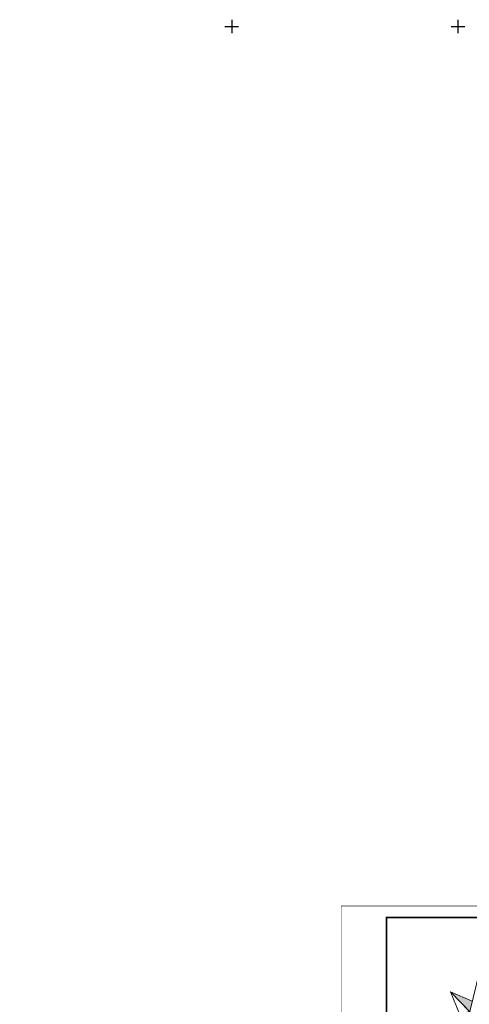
# Model space of a CAD drawing. Header units: metres. Extents: x 2193651 to 2201499, y 493187 to 494493.
# Tile 51 of 76: x 2199202 to 2199401, y 494058 to 494493. Entities that reach past the tile are written whole.
import ezdxf

# ---------------------------------------------------------------- set-up
doc = ezdxf.new("R2010")
doc.units = ezdxf.units.M
doc.set_wipeout_variables(frame=1)
doc.layers.add('Border', color=3, linetype='Continuous')
doc.layers.add('grid_XY', color=74, linetype='Continuous')
doc.layers.add('Level 1', color=7, linetype='Continuous', lineweight=25)
doc.layers.add('Координатная сетка', color=7, linetype='Continuous', lineweight=9)
doc.styles.add('стиль1', font='isocpeur.ttf', dxfattribs={"width": 0.9})

# ---------------------------------------------------------------- blocks, each defined once
blk = doc.blocks.new('фуркуркуркуфркурфавртыккурффку')
at = {"layer": 'Координатная сетка'}
h = blk.add_hatch(color=252, dxfattribs=at)
h.set_gradient(color1=(144, 132, 164), one_color=1, tint=1, name='INVCYLINDER')
h.paths.add_polyline_path([(6308.73, 14912.83), (6308.34, 14888.54), (6312.97, 14893.02)])
h.paths.add_polyline_path([(6320.22, 14900.04), (6312.97, 14893.02), (6316.76, 14892.08)])
h.paths.add_polyline_path([(6332.64, 14888.15), (6308.34, 14888.54), (6312.83, 14883.91)])
h.paths.add_polyline_path([(6312.83, 14883.91), (6311.89, 14880.12), (6319.85, 14876.66)])
h.paths.add_polyline_path([(6308.34, 14888.54), (6303.72, 14884.05), (6307.96, 14864.24)])
h.paths.add_polyline_path([(6303.72, 14884.05), (6299.92, 14884.99), (6296.47, 14877.03)])
h.paths.add_polyline_path([(6303.86, 14893.16), (6284.05, 14888.92), (6308.34, 14888.54)])
h.paths.add_polyline_path([(6304.8, 14896.96), (6296.84, 14900.41), (6303.86, 14893.16)])
for p, q in [((6308.73, 14912.83), (6303.86, 14893.16)), ((6308.34, 14888.54), (6308.73, 14912.83)), ((6308.34, 14888.54), (6308.73, 14912.83)), ((6308.73, 14912.83), (6312.97, 14893.02)), ((6296.84, 14900.41), (6308.34, 14888.54)), ((6304.8, 14896.96), (6296.84, 14900.41)), ((6300.04, 14892.35), (6296.84, 14900.41)), ((6320.22, 14900.04), (6308.34, 14888.54)), ((6312.15, 14896.84), (6320.22, 14900.04)), ((6316.76, 14892.08), (6320.22, 14900.04)), ((6317.6, 14897.5), (6299.09, 14879.57)), ((6299.37, 14897.79), (6317.31, 14879.28)), ((6303.86, 14893.16), (6284.05, 14888.92)), ((6332.64, 14888.15), (6312.97, 14893.02)), ((6308.34, 14888.54), (6284.05, 14888.92)), ((6284.05, 14888.92), (6299.18, 14885.18)), ((6296.47, 14877.03), (6308.34, 14888.54)), ((6308.34, 14888.54), (6307.96, 14864.24)), ((6308.34, 14888.54), (6332.64, 14888.15)), ((6319.85, 14876.66), (6308.34, 14888.54)), ((6299.92, 14884.99), (6296.47, 14877.03)), ((6299.18, 14885.18), (6303.72, 14884.05)), ((6312.83, 14883.91), (6332.64, 14888.15)), ((6316.65, 14884.73), (6319.85, 14876.66)), ((6303.72, 14884.05), (6307.96, 14864.24)), ((6307.96, 14864.24), (6312.83, 14883.91)), ((6304.53, 14880.23), (6296.47, 14877.03)), ((6311.89, 14880.12), (6319.85, 14876.66))]:
    blk.add_line(p, q, dxfattribs=at)
at = {"color": 7, "style": 'стиль1'}
for s, p in [('С', (6307.12, 14915.28)), ('З', (6278.66, 14886.74)), ('В', (6334.15, 14886.38)), ('Ю', (6306.6, 14858.24))]:
    blk.add_text(s, height=4.05, dxfattribs=at).set_placement(p)
blk = doc.blocks.new('12')
at = {"color": 251, "true_color": 0x5d5d5d}
for points in [[(-1.5, 0), (1.5, 0)], [(0, 1.5), (0, -1.5)]]:
    blk.add_lwpolyline(points, dxfattribs=at)
blk = doc.blocks.new('ж9итдщд')
at = {"layer": 'grid_XY', "color": 251, "true_color": 0x5d5d5d, "xscale": 2, "yscale": 2, "zscale": 2, "row_count": 14, "column_count": 13, "row_spacing": 100, "column_spacing": 100}
blk.add_blockref('12', (2196295.51, 493190.37), dxfattribs=at)
at = {"color": 7, "lineweight": 0, "true_color": 0xffffff}
blk.add_wipeout([(2197379, 493517.1), (2197495.51, 493517.1), (2197495.51, 494487.37), (2196201.8, 494487.37), (2196201.8, 493187.37), (2197495.51, 493187.37), (2197495.51, 493517.1), (2196554.68, 493517.1), (2196554.68, 493858.25), (2197070.73, 494090.37), (2197224.87, 494090.37), (2197276.82, 493979.65), (2197379, 493803.73)], dxfattribs=at)

msp = doc.modelspace()

# ---------------------------------------------------------------- block references
at = {"color": 1, "lineweight": 100}
msp.add_blockref('ж9итдщд', (3000, 0), dxfattribs=at)

# ---------------------------------------------------------------- next in the draw order: linework, layer by layer
at = {"layer": 'Border', "color": 7, "lineweight": 15, "const_width": 0.25, "flags": 128}
msp.add_lwpolyline([(2199343.91, 494101.17), (2200559.91, 494101.17), (2200559.91, 493507.17), (2199343.91, 493507.17)], close=True, dxfattribs=at)
at = {"layer": 'Border', "color": 7, "lineweight": 0, "const_width": 0.8}
msp.add_lwpolyline([(2199363.91, 494096.17), (2200554.91, 494096.17), (2200554.91, 493512.17), (2199363.91, 493512.17)], close=True, dxfattribs=at)

# ---------------------------------------------------------------- next in the draw order: block references
at = {"layer": 'Level 1', "color": 1, "linetype": 'Continuous', "lineweight": 0, "xscale": 1.2, "yscale": 1.2, "zscale": 1.2}
msp.add_blockref('фуркуркуркуфркурфавртыккурффку', (2191836.11, 476182.7), dxfattribs=at)

doc.saveas('drawing.dxf')
